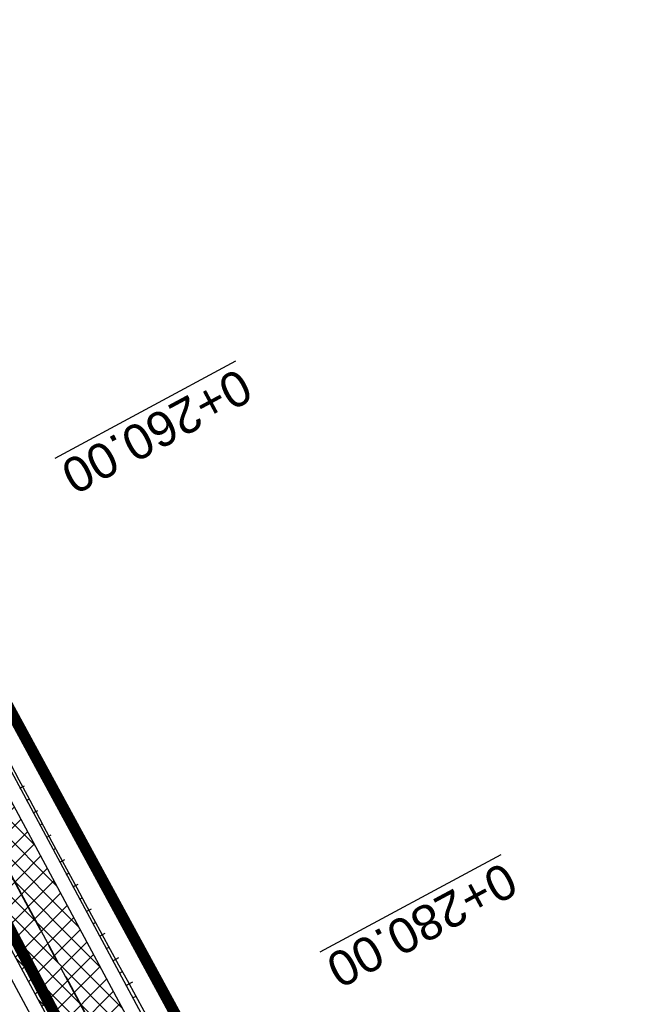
# Model space of a CAD drawing. Header units: metres. Extents: x 7529682 to 7533711, y 5721195 to 5727842.
# Tile 217 of 232: x 7529844 to 7529866, y 5727553 to 5727588. Entities that reach past the tile are written whole.
import ezdxf

# ---------------------------------------------------------------- set-up
doc = ezdxf.new("R2010")
doc.units = ezdxf.units.M
for name, pattern in [('817-dzialki-09-05-04$0$HIDDEN', [0.375, 0.25, -0.125]), ('ACAD_ISO05W100', [33, 24, -3, 0, -3, 0, -3]), ('CENTER', [50.800000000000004, 31.75, -6.35, 6.35, -6.35]), ('CENTER2', [28.575000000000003, 19.05, -3.175, 3.175, -3.175])]:
    doc.linetypes.add(name, pattern=pattern)
for name, color, linetype in [('C-DROGI-SYTUACJA', 7, 'Continuous'), ('D-pobocza', 60, 'Continuous'), ('D-skarpa', 2, 'Continuous'), ('D-skarpa-kreskowanie', 2, 'Continuous')]:
    doc.layers.add(name, color=color, linetype=linetype)
for name, color, linetype, lineweight, true_color in [('D-hatch-ciag-pieszo-rowerowy', 7, 'Continuous', 13, 0xff9f80), ('D-LR-etap-III', 7, '817-dzialki-09-05-04$0$HIDDEN', 50, 0x00008f), ('D-przekroje-pop', 7, 'Continuous', 50, 0x000099)]:
    doc.layers.add(name, color=color, linetype=linetype, lineweight=lineweight, true_color=true_color)
for name, color, linetype, lineweight in [('D-obrzeża', 2, 'Continuous', 30), ('D-oś', 10, 'CENTER', 30), ('D-pas-drogowy', 7, 'ACAD_ISO05W100', 50)]:
    doc.layers.add(name, color=color, linetype=linetype, lineweight=lineweight)
doc.styles.get("Standard").update_dxf_attribs({"font": 'arial.ttf'})

msp = doc.modelspace()

# ---------------------------------------------------------------- hatches: boundary and pattern name
at = {"layer": 'D-hatch-ciag-pieszo-rowerowy'}
h = msp.add_hatch(dxfattribs=at)
h.set_pattern_fill('ANSI37', color=256, scale=0.15, style=0)
h.set_pattern_definition([(45, (0, 0), (-0.3367596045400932, 0.3367596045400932), []), (135, (0, 0), (-0.3367596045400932, -0.3367596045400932), [])])
edge = h.paths.add_edge_path()
edge.add_line((7529794.958380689, 5727650.502753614), (7529776.018862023, 5727686.408104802))
edge.add_line((7529776.018862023, 5727686.408104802), (7529748.844146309, 5727737.804834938))
edge.add_line((7529748.844146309, 5727737.804834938), (7529744.118206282, 5727746.74085977))
edge.add_arc((7529726.438443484, 5727737.390673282), 19.99999999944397, 27.87274248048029, 44.29653356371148)
edge.add_line((7529740.753143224, 5727751.358112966), (7529739.549339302, 5727752.591845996))
edge.add_arc((7529753.864039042, 5727766.559285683), 20.00000000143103, 207.9018329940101, 224.2965335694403, ccw=False)
edge.add_line((7529736.189025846, 5727757.200123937), (7529717.234917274, 5727792.995436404))
edge.add_line((7529717.234917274, 5727792.995436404), (7529715.008102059, 5727791.858474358))
edge.add_line((7529715.008102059, 5727791.858474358), (7529734.148178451, 5727755.711956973))
edge.add_arc((7529751.823191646, 5727765.071118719), 20.00000000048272, 207.9018329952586, 224.2965335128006)
edge.add_line((7529737.508491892, 5727751.103679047), (7529738.711843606, 5727749.870409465))
edge.add_arc((7529724.397143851, 5727735.902969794), 20.00000000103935, 27.872755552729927, 44.29653350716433, ccw=False)
edge.add_line((7529742.076904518, 5727745.253160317), (7529746.632590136, 5727736.639065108))
edge.add_line((7529746.632590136, 5727736.639065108), (7529773.807632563, 5727685.241715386))
edge.add_line((7529773.807632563, 5727685.241715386), (7529792.751453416, 5727649.32820815))
edge.add_line((7529792.751453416, 5727649.32820815), (7529811.280610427, 5727614.820112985))
edge.add_line((7529811.280610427, 5727614.820112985), (7529836.65722672, 5727568.297035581))
edge.add_line((7529836.65722672, 5727568.297035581), (7529856.555421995, 5727531.254685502))
edge.add_line((7529856.555421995, 5727531.254685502), (7529859.535583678, 5727525.636840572))
edge.add_line((7529859.535583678, 5727525.636840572), (7529862.564623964, 5727525.261605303))
edge.add_line((7529862.564623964, 5727525.261605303), (7529858.760863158, 5727532.432000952))
edge.add_line((7529858.760863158, 5727532.432000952), (7529838.855794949, 5727569.487145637))
edge.add_line((7529838.855794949, 5727569.487145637), (7529813.479282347, 5727616.010032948))
edge.add_line((7529813.479282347, 5727616.010032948), (7529794.958380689, 5727650.502753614))

# ---------------------------------------------------------------- linework, layer by layer
at = {"layer": 'C-DROGI-SYTUACJA', "color": 10, "linetype": 'CENTER2', "lineweight": 35, "ltscale": 0.2}
msp.add_lwpolyline([(7529714.300950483, 5727795.86512735), (7529735.168602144, 5727756.456040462, 0.0716576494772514), (7529738.528915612, 5727751.847762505), (7529739.732493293, 5727750.61426134, -0.07178523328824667), (7529743.097556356, 5727745.997008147), (7529747.739097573, 5727737.220568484), (7529774.913247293, 5727685.824910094), (7529793.854917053, 5727649.915480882), (7529812.379946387, 5727615.415072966), (7529837.756510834, 5727568.892090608), (7529857.658142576, 5727531.843343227), (7529878.789810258, 5727492.00844673), (7529902.589214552, 5727447.335245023), (7529918.538129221, 5727417.134982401), (7529944.280776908, 5727366.741167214), (7529969.685147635, 5727318.814528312), (7529986.230028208, 5727287.312368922), (7529994.784814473, 5727271.452278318), (7530014.918624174, 5727233.117987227)], format="xyb", dxfattribs=at)
at = {"layer": 'D-LR-etap-III', "ltscale": 10, "flags": 128}
msp.add_lwpolyline([(7531750.474471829, 5723895.103125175, 0.4, 0.4, 0), (7531750.505, 5723895.13, 0.4, 0.4, 0), (7531682.71, 5724022.92, 0.4, 0.4, 0), (7531619.177023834, 5724147.203692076, 0.4, 0.4, 0), (7531592.308960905, 5724198.48863389, 0.4, 0.4, 0), (7531553.263875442, 5724272.918564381, 0.4, 0.4, 0), (7531504.019999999, 5724366.79, 0.4, 0.4, 0), (7531482.09, 5724407.62, 0.4, 0.4, 0), (7531412.350402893, 5724541.182759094, 0.4, 0.4, 0), (7531388.463669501, 5724586.929768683, 0.4, 0.4, 0), (7531345.12, 5724669.94, 0.4, 0.4, 0), (7531127.66, 5725081.67, 0.4, 0.4, 0), (7531059.253139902, 5725211.040795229, 0.4, 0.4, 0), (7531008.007244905, 5725307.953830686, 0.4, 0.4, 0), (7530964.181635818, 5725390.835555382, 0.4, 0.4, 0), (7530914.557354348, 5725484.683561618, 0.4, 0.4, 0), (7530865.243241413, 5725577.493975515, 0.4, 0.4, 0), (7530840.085257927, 5725624.058651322, 0.4, 0.4, 0), (7530802.559525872, 5725694.924584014, 0.4, 0.4, 0), (7530755.54, 5725787.51, 0.4, 0.4, 0), (7530708.717810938, 5725876.303221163, 0.4, 0.4, 0), (7530695.12, 5725902.09, 0.4, 0.4, 0), (7530642.91397006, 5726001.07839487, 0.4, 0.4, 0), (7530634.934723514, 5726016.146615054, 0.4, 0.4, 0), (7530610.820000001, 5726061.929999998, 0.4, 0.4, 0), (7530610.820000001, 5726061.929999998, 0.4, 0.4, 0), (7530607.21, 5726063.51, 0.4, 0.4, 0), (7530597.42, 5726080.68, 0.4, 0.4, 0), (7530591.16, 5726088.44, 0.4, 0.4, 0), (7530581.28, 5726107.21, 0.4, 0.4, 0), (7530571.29, 5726130.56, 0.4, 0.4, 0), (7530549.554994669, 5726171.527317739, 0.4, 0.4, 0), (7530531.014309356, 5726206.473807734, 0.4, 0.4, 0), (7530516.461208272, 5726236.016618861, 0.4, 0.4, 0), (7530500.798929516, 5726266.141265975, 0.4, 0.4, 0), (7530491.349999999, 5726283.94, 0.4, 0.4, 0), (7530482.4, 5726303.41, 0.4, 0.4, 0), (7530482.4, 5726303.41, 0.4, 0.4, 0), (7530450.41, 5726357.28, 0.4, 0.4, 0), (7530397.759396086, 5726458.499907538, 0.4, 0.4, 0), (7530334.707815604, 5726583.664702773, 0.4, 0.4, 0), (7530303.939274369, 5726645.167943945, 0.4, 0.4, 0), (7530300.509779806, 5726651.777515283, 0.4, 0.4, 0), (7530289.213532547, 5726671.966724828, 0.4, 0.4, 0), (7530281.54, 5726685.57, 0.4, 0.4, 0), (7530261.37085633, 5726724.163374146, 0.4, 0.4, 0), (7530254.03, 5726738.21, 0.4, 0.4, 0), (7530197.219999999, 5726845.06, 0.4, 0.4, 0), (7530194.71, 5726849.15, 0.4, 0.4, 0), (7530195.92, 5726850.75, 0.4, 0.4, 0), (7530170.546669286, 5726892.961489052, 0.4, 0.4, 0), (7530143.174718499, 5726945.065838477, 0.4, 0.4, 0), (7530105.059999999, 5727018.32, 0.4, 0.4, 0), (7530100.059999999, 5727027.16, 0.4, 0.4, 0), (7530062.318670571, 5727099.625398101, 0.4, 0.4, 0), (7530015.378537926, 5727189.420463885, 0.4, 0.4, 0), (7529983.207960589, 5727250.206596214, 0.4, 0.4, 0), (7529953.284293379, 5727306.74720398, 0.4, 0.4, 0), (7529900.67053443, 5727406.15903814, 0.4, 0.4, 0), (7529890.630239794, 5727425.131178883, 0.4, 0.4, 0), (7529875.155383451, 5727454.426350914, 0.4, 0.4, 0), (7529857.560096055, 5727487.787346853, 0.4, 0.4, 0), (7529835.194401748, 5727530.19312405, 0.4, 0.4, 0), (7529811.740544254, 5727574.662079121, 0.4, 0.4, 0), (7529792.101859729, 5727611.922638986, 0.4, 0.4, 0), (7529768.066117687, 5727657.469613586, 0.4, 0.4, 0), (7529755.210566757, 5727682.131373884, 0.4, 0.4, 0), (7529753.309999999, 5727681.13, 0.4, 0.4, 0), (7529739.21, 5727707.77, 0.4, 0.4, 0), (7529735.394745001, 5727711.251990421, 0.4, 0.4, 0), (7529725.42, 5727730.2, 0.4, 0.4, 0), (7529723.55, 5727729.88, 0.4, 0.4, 0), (7529695.566668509, 5727782.932080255, 0.4, 0.4, 0), (7529717.67971874, 5727794.024357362, 0.4, 0.4, 0), (7529736.274870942, 5727758.647400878, 0.4, 0.4, 0), (7529736.274870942, 5727758.647400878, 0.4, 0.4, 0), (7529744.511003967, 5727750.406106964, 0.4, 0.4, 0), (7529744.511003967, 5727750.406106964, 0.4, 0.4, 0), (7529750.282568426, 5727738.549848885, 0.4, 0.4, 0), (7529777.108510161, 5727687.569424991, 0.4, 0.4, 0), (7529796.51537536, 5727651.329932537, 0.4, 0.4, 0), (7529814.937945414, 5727616.793170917, 0.4, 0.4, 0), (7529839.006722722, 5727572.303976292, 0.4, 0.4, 0), (7529860.617626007, 5727532.509108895, 0.4, 0.4, 0), (7529882.348967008, 5727491.504261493, 0.4, 0.4, 0), (7529904.865139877, 5727449.096370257, 0.4, 0.4, 0), (7529920.747384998, 5727418.884773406, 0.4, 0.4, 0), (7529946.676504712, 5727368.547487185, 0.4, 0.4, 0), (7529972.024701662, 5727320.573310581, 0.4, 0.4, 0), (7529987.740014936, 5727290.153392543, 0.4, 0.4, 0), (7529996.497385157, 5727273.661630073, 0.4, 0.4, 0), (7530017.541471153, 5727234.202689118, 0.4, 0.4, 0), (7530033.053657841, 5727204.864166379, 0.4, 0.4, 0), (7530051.622983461, 5727170.222745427, 0.4, 0.4, 0), (7530069.276612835, 5727137.015751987, 0.4, 0.4, 0), (7530089.385386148, 5727097.533639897, 0.4, 0.4, 0), (7530109.712512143, 5727060.746615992, 0.4, 0.4, 0), (7530136.769722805, 5727011.640131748, 0.4, 0.4, 0), (7530162.446686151, 5726962.743777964, 0.4, 0.4, 0), (7530187.674104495, 5726916.992101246, 0.4, 0.4, 0), (7530207.820739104, 5726879.335323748, 0.4, 0.4, 0), (7530230.625609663, 5726834.518686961, 0.4, 0.4, 0), (7530262.288093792, 5726776.61832811, 0.4, 0.4, 0), (7530277.509672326, 5726760.213143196, 0.4, 0.4, 0), (7530286.036865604, 5726744.106684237, 0.4, 0.4, 0), (7530288.097472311, 5726735.884066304, 0.4, 0.4, 0), (7530290.393870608, 5726725.046963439, 0.4, 0.4, 0), (7530296.17664807, 5726713.582980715, 0.4, 0.4, 0), (7530302.726195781, 5726701.18226779, 0.4, 0.4, 0), (7530325.685047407, 5726657.466383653, 0.4, 0.4, 0), (7530343.243978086, 5726623.648592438, 0.4, 0.4, 0), (7530360.229820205, 5726591.746871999, 0.4, 0.4, 0), (7530383.20855044, 5726548.059469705, 0.4, 0.4, 0), (7530406.017875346, 5726503.605514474, 0.4, 0.4, 0), (7530427.464919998, 5726462.620289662, 0.4, 0.4, 0), (7530447.9278544, 5726424.388014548, 0.4, 0.4, 0), (7530471.126878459, 5726379.920667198, 0.4, 0.4, 0), (7530490.501003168, 5726343.033350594, 0.4, 0.4, 0), (7530509.499458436, 5726306.733076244, 0.4, 0.4, 0), (7530529.890269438, 5726267.244072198, 0.4, 0.4, 0), (7530543.852446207, 5726238.990319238, 0.4, 0.4, 0), (7530554.808897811, 5726218.943990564, 0.4, 0.4, 0), (7530559.027108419, 5726212.223286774, 0.4, 0.4, 0), (7530563.060988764, 5726206.409670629, 0.4, 0.4, 0), (7530566.93354971, 5726200.463543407, 0.4, 0.4, 0), (7530569.771022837, 5726194.901501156, 0.4, 0.4, 0), (7530571.47319415, 5726191.282350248, 0.4, 0.4, 0), (7530572.839142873, 5726188.024533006, 0.4, 0.4, 0), (7530575.295071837, 5726182.034664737, 0.4, 0.4, 0), (7530579.736851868, 5726173.306070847, 0.4, 0.4, 0), (7530583.3, 5726167.41, 0.4, 0.4, 0), (7530593.4, 5726163.33, 0.4, 0.4, 0), (7530598.618375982, 5726155.264489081, 0.4, 0.4, 0), (7530608.258304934, 5726140.497132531, 0.4, 0.4, 0), (7530603.269999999, 5726136.83, 0.4, 0.4, 0), (7530606.53, 5726131.84, 0.4, 0.4, 0), (7530604.239057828, 5726124.21679044, 0.4, 0.4, 0), (7530605.847136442, 5726121.630127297, 0.4, 0.4, 0), (7530608.971611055, 5726116.164124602, 0.4, 0.4, 0), (7530618.114293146, 5726097.791111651, 0.4, 0.4, 0), (7530651.213125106, 5726034.959524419, 0.4, 0.4, 0), (7530670.243741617, 5725998.61095082, 0.4, 0.4, 0), (7530698.075474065, 5725945.952624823, 0.4, 0.4, 0), (7530716.505955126, 5725911.3051464, 0.4, 0.4, 0), (7530735.223454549, 5725875.667401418, 0.4, 0.4, 0), (7530752.504235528, 5725842.154920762, 0.4, 0.4, 0), (7530778.310652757, 5725793.501254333, 0.4, 0.4, 0), (7530797.499961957, 5725756.381811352, 0.4, 0.4, 0), (7530812.518974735, 5725728.28874362, 0.4, 0.4, 0), (7530820.039295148, 5725713.160404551, 0.4, 0.4, 0), (7530822.422446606, 5725710.193574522, 0.4, 0.4, 0), (7530833.154893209, 5725688.800634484, 0.4, 0.4, 0), (7530849.629354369, 5725656.158601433, 0.4, 0.4, 0), (7530867.98290276, 5725621.963939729, 0.4, 0.4, 0), (7530872.629809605, 5725612.88760475, 0.4, 0.4, 0), (7530880.354488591, 5725597.594500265, 0.4, 0.4, 0), (7530883.839446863, 5725593.389159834, 0.4, 0.4, 0), (7530891.782113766, 5725587.763349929, 0.4, 0.4, 0), (7530895.038670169, 5725584.280746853, 0.4, 0.4, 0), (7530897.033644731, 5725580.941110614, 0.4, 0.4, 0), (7530900.951646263, 5725579.945856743, 0.4, 0.4, 0), (7530904.80970798, 5725571.977328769, 0.4, 0.4, 0), (7530903.682362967, 5725568.566434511, 0.4, 0.4, 0), (7530908.900614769, 5725558.844845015, 0.4, 0.4, 0), (7530910.252030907, 5725545.671606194, 0.4, 0.4, 0), (7530912.872986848, 5725538.645543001, 0.4, 0.4, 0), (7530945.278171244, 5725478.464284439, 0.4, 0.4, 0), (7530959.692318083, 5725450.24628822, 0.4, 0.4, 0), (7531002.82670893, 5725368.192370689, 0.4, 0.4, 0), (7531044.703532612, 5725290.314293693, 0.4, 0.4, 0), (7531064.098839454, 5725253.212562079, 0.4, 0.4, 0), (7531083.010253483, 5725216.677517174, 0.4, 0.4, 0), (7531113.013137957, 5725158.465613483, 0.4, 0.4, 0), (7531137.364304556, 5725113.07076138, 0.4, 0.4, 0), (7531150.830830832, 5725086.711759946, 0.4, 0.4, 0), (7531159.745663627, 5725076.640848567, 0.4, 0.4, 0), (7531166.309999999, 5725074.58, 0.4, 0.4, 0), (7531172.29, 5725062.58, 0.4, 0.4, 0), (7531170.589828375, 5725055.605912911, 0.4, 0.4, 0), (7531173.732823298, 5725044.080706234, 0.4, 0.4, 0), (7531215.342008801, 5724964.859648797, 0.4, 0.4, 0), (7531238.054496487, 5724921.684649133, 0.4, 0.4, 0), (7531262.389821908, 5724875.282876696, 0.4, 0.4, 0), (7531295.587160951, 5724811.265731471, 0.4, 0.4, 0), (7531348.487908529, 5724712.362812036, 0.4, 0.4, 0), (7531363.740817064, 5724682.68394264, 0.4, 0.4, 0), (7531366.986905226, 5724675.865317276, 0.4, 0.4, 0), (7531382.541261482, 5724646.110625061, 0.4, 0.4, 0), (7531401.299165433, 5724610.874551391, 0.4, 0.4, 0), (7531428.964837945, 5724558.862274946, 0.4, 0.4, 0), (7531449.111202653, 5724520.397801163, 0.4, 0.4, 0), (7531477.292992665, 5724465.831467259, 0.4, 0.4, 0), (7531500.996290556, 5724421.112506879, 0.4, 0.4, 0), (7531512.121834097, 5724400.549045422, 0.4, 0.4, 0), (7531513.78163794, 5724396.757451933, 0.4, 0.4, 0), (7531526.32, 5724379.39, 0.4, 0.4, 0), (7531566.783642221, 5724302.73628205, 0.4, 0.4, 0), (7531578.579156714, 5724282.774819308, 0.4, 0.4, 0), (7531584.232619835, 5724273.111246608, 0.4, 0.4, 0), (7531590.109283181, 5724263.508189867, 0.4, 0.4, 0), (7531593.027899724, 5724258.771479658, 0.4, 0.4, 0), (7531595.711841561, 5724254.226824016, 0.4, 0.4, 0), (7531601.659976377, 5724243.898197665, 0.4, 0.4, 0), (7531606.097733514, 5724235.986407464, 0.4, 0.4, 0), (7531609.382207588, 5724230.799061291, 0.4, 0.4, 0), (7531611.580260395, 5724227.671180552, 0.4, 0.4, 0), (7531612.707802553, 5724225.86410867, 0.4, 0.4, 0), (7531618.665224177, 5724214.480919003, 0.4, 0.4, 0), (7531619.885522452, 5724212.333950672, 0.4, 0.4, 0), (7531620.931818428, 5724210.787064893, 0.4, 0.4, 0), (7531623.518605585, 5724207.111542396, 0.4, 0.4, 0), (7531626.143926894, 5724203.61306897, 0.4, 0.4, 0), (7531632.022984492, 5724196.485954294, 0.4, 0.4, 0), (7531653.949089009, 5724152.617641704, 0.4, 0.4, 0), (7531656.750690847, 5724143.103797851, 0.4, 0.4, 0), (7531659.61440691, 5724133.254504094, 0.4, 0.4, 0), (7531661.627147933, 5724128.646047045, 0.4, 0.4, 0.01093811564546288), (7531674.314987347, 5724101.43546424, 0.4, 0.4, 0), (7531685.137626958, 5724081.408252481, 0.4, 0.4, 0), (7531692.159945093, 5724066.277333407, 0.4, 0.4, 0), (7531699.662164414, 5724051.388120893, 0.4, 0.4, 0), (7531704.480624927, 5724040.808561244, 0.4, 0.4, 0), (7531704.480624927, 5724040.808561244, 0.4, 0.4, 0), (7531704.401251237, 5724037.368913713, 0.4, 0.4, 0), (7531720.383609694, 5724003.441317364, 0.4, 0.4, 0), (7531728.79890528, 5723986.206298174, 0.4, 0.4, 0), (7531733.237926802, 5723977.192631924, 0.4, 0.4, 0), (7531736.750027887, 5723969.505210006, 0.4, 0.4, 0), (7531737.336143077, 5723968.518916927, 0.4, 0.4, 0), (7531738.285051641, 5723967.699360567, 0.4, 0.4, 0), (7531742.180915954, 5723962.346428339, 0.4, 0.4, 0), (7531744.286141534, 5723958.615526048, 0.4, 0.4, 0), (7531755.393260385, 5723944.192617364, 0.4, 0.4, 0), (7531758.69, 5723936.76, 0.4, 0.4, 0), (7531780.08, 5723929.25, 0.4, 0.4, 0), (7531792.611989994, 5723906.337708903, 0.4, 0.4, 0), (7531792.611989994, 5723906.337708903, 0.4, 0.4, 0), (7531756.962094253, 5723883.055323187, 0.4, 0.4, 0), (7531750.46, 5723895.130000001, 0.4, 0.4, 0), (7531750.46, 5723895.130000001, 0, 0, 0)], format="xyseb", dxfattribs=at)
at = {"layer": 'D-obrzeża'}
for points in [[(7529996.407793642, 5727271.050427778), (7529995.888253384, 5727272.039619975), (7529987.333471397, 5727287.899702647), (7529970.790697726, 5727319.397850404), (7529945.389643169, 5727367.318233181), (7529919.647431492, 5727417.711194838), (7529903.693489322, 5727447.920977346), (7529879.893539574, 5727492.595202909), (7529858.760863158, 5727532.432000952), (7529838.855794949, 5727569.487145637), (7529813.479282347, 5727616.010032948), (7529794.958380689, 5727650.502753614), (7529776.018862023, 5727686.408104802), (7529748.844146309, 5727737.804834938), (7529744.118204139, 5727746.740863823, 0.071785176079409), (7529740.753143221, 5727751.358112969), (7529739.549339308, 5727752.591845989, -0.07165764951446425), (7529736.189025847, 5727757.200123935), (7529717.234917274, 5727792.995436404)], [(7530013.813315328, 5727232.534205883), (7529993.681375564, 5727270.864936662), (7529985.12658502, 5727286.725035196), (7529968.579597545, 5727318.231206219), (7529943.171910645, 5727366.164101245), (7529917.428826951, 5727416.558769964), (7529901.484939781, 5727446.749512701), (7529877.686080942, 5727491.421690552), (7529856.555421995, 5727531.254685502), (7529836.65722672, 5727568.297035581), (7529811.280610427, 5727614.820112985), (7529792.751453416, 5727649.32820815), (7529773.807632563, 5727685.241715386), (7529746.632590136, 5727736.639065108), (7529746.632590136, 5727736.639065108), (7529742.076904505, 5727745.253160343, 0.07178517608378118), (7529738.711843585, 5727749.870409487), (7529737.508491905, 5727751.103679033, -0.07165764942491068), (7529734.14817845, 5727755.711956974), (7529715.008102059, 5727791.858474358)]]:
    msp.add_lwpolyline(points, format="xyb", dxfattribs=at)
at = {"layer": 'D-oś', "ltscale": 0.03}
msp.add_lwpolyline([(7529714.300950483, 5727795.86512735), (7529735.168602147, 5727756.456040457, 0.07165764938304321), (7529738.5289156, 5727751.847762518), (7529739.732493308, 5727750.614261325, -0.07178523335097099), (7529743.097556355, 5727745.99700815), (7529747.739097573, 5727737.220568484), (7529774.913247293, 5727685.824910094), (7529793.854917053, 5727649.915480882), (7529812.379946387, 5727615.415072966), (7529837.756510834, 5727568.892090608), (7529857.658142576, 5727531.843343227), (7529878.789810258, 5727492.00844673), (7529902.589214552, 5727447.335245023), (7529918.538129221, 5727417.134982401), (7529944.280776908, 5727366.741167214), (7529969.685147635, 5727318.814528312), (7529986.230028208, 5727287.312368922), (7529994.784814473, 5727271.452278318), (7530014.918624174, 5727233.117987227)], format="xyb", dxfattribs=at)
at = {"layer": 'D-pas-drogowy', "ltscale": 0.2, "flags": 128}
msp.add_lwpolyline([(7531633.018560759, 5724182.834272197, 0.4, 0.4, 0), (7531617.558899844, 5724211.608162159, 0.4, 0.4, 0), (7531566.783642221, 5724302.73628205, 0.4, 0.4, 0), (7531538.419082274, 5724356.469679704, 0.4, 0.4, 0), (7531526.32, 5724379.39, 0.4, 0.4, 0), (7531516.102085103, 5724393.607319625, 0.4, 0.4, 0.001485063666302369), (7531513.78037409, 5724396.837773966, 0.4, 0.4, 0), (7531501.87, 5724413.41, 0.4, 0.4, 0), (7531474.926107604, 5724464.507896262, 0.4, 0.4, 0), (7531446.200436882, 5724518.992313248, 0.4, 0.4, 0), (7531424.962185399, 5724559.262257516, 0.4, 0.4, 0), (7531398.444460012, 5724609.565801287, 0.4, 0.4, 0), (7531379.647455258, 5724645.216004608, 0.4, 0.4, 0), (7531365.23, 5724672.56, 0.4, 0.4, 0), (7531341.305752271, 5724717.915356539, 0.4, 0.4, 0), (7531312.899996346, 5724771.788898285, 0.4, 0.4, 0), (7531292.590923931, 5724810.306502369, 0.4, 0.4, 0), (7531259.391619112, 5724873.271351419, 0.4, 0.4, 0), (7531233.740401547, 5724921.922582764, 0.4, 0.4, 0), (7531203.072738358, 5724980.092044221, 0.4, 0.4, 0), (7531173.471398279, 5725036.225177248, 0.4, 0.4, 0), (7531168.269999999, 5725046.09, 0.4, 0.4, 0), (7531172.29, 5725062.58, 0.4, 0.4, 0), (7531166.309999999, 5725074.58, 0.4, 0.4, 0), (7531150.32, 5725079.6, 0.4, 0.4, 0), (7531141.5, 5725096.43, 0.4, 0.4, 0), (7531109.311735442, 5725157.814415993, 0.4, 0.4, 0), (7531086.641300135, 5725201.047918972, 0.4, 0.4, 0), (7531059.198258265, 5725253.383662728, 0.4, 0.4, 0), (7531028.206828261, 5725312.48946212, 0.4, 0.4, 0), (7530999.104694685, 5725367.990143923, 0.4, 0.4, 0), (7530956.247527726, 5725449.724815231, 0.4, 0.4, 0), (7530924.397774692, 5725510.463768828, 0.4, 0.4, 0), (7530897.509999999, 5725561.74, 0.4, 0.4, 0), (7530894.46, 5725566.14, 0.4, 0.4, 0), (7530892.16, 5725570.49, 0.4, 0.4, 0), (7530869.362688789, 5725613.307018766, 0.4, 0.4, 0), (7530861.693971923, 5725627.704613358, 0.4, 0.4, 0), (7530852.74, 5725644.52, 0.4, 0.4, 0), (7530831.509999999, 5725684.2, 0.4, 0.4, 0), (7530811.13, 5725722.52, 0.4, 0.4, 0), (7530792.3476413, 5725757.940652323, 0.4, 0.4, 0), (7530768.03, 5725803.8, 0.4, 0.4, 0), (7530748.768542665, 5725840.178507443, 0.4, 0.4, 0), (7530727.7, 5725879.97, 0.4, 0.4, 0), (7530712.0981582, 5725909.54523909, 0.4, 0.4, 0), (7530693.644105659, 5725944.645156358, 0.4, 0.4, 0), (7530665.702224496, 5725997.538976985, 0.4, 0.4, 0), (7530641.759999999, 5726042.88, 0.4, 0.4, 0), (7530616.5, 5726091.48, 0.4, 0.4, 0), (7530604.628439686, 5726114.319880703, 0.4, 0.4, -0.007762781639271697), (7530602.5, 5726118.43, 0.4, 0.4, 0), (7530603.992037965, 5726123.394821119, 0.4, 0.4, 0), (7530606.53, 5726131.84, 0.4, 0.4, 0), (7530603.269999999, 5726136.83, 0.4, 0.4, 0), (7530593.775620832, 5726151.368713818, 0.4, 0.4, 0), (7530590.202637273, 5726156.84001263, 0.4, 0.4, 0), (7530583.3, 5726167.41, 0.4, 0.4, 0), (7530580.578343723, 5726170.427567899, 0.4, 0.4, 0), (7530575.849999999, 5726175.67, 0.4, 0.4, 0), (7530569.009999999, 5726186.66, 0.4, 0.4, 0), (7530562.555322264, 5726199.189409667, 0.4, 0.4, 0), (7530555.67, 5726211.39, 0.4, 0.4, 0), (7530548.29, 5726224.23, 0.4, 0.4, 0), (7530540.58, 5726237.71, 0.4, 0.4, 0), (7530532.679999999, 5726252.65, 0.4, 0.4, 0), (7530524.059999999, 5726269.35, 0.4, 0.4, 0), (7530502.82, 5726309.91, 0.4, 0.4, 0), (7530488.83, 5726336.63, 0.4, 0.4, 0), (7530466.03, 5726380.16, 0.4, 0.4, 0), (7530438.469999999, 5726432.77, 0.4, 0.4, 0), (7530424.53, 5726459.09, 0.4, 0.4, 0), (7530401.63, 5726502.97, 0.4, 0.4, 0), (7530383.38, 5726538.06, 0.4, 0.4, 0), (7530353.969999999, 5726593.52, 0.4, 0.4, 0), (7530338.469999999, 5726622.74, 0.4, 0.4, 0), (7530322.009999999, 5726653.88, 0.4, 0.4, 0), (7530297.54, 5726700.33, 0.4, 0.4, 0), (7530287.38, 5726719.6, 0.4, 0.4, 0), (7530285.94993921, 5726722.315508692, 0.4, 0.4, 0), (7530280.259999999, 5726733.12, 0.4, 0.4, 0), (7530266.73, 5726758.74, 0.4, 0.4, 0), (7530260.42, 5726770.47, 0.4, 0.4, 0), (7530253.25, 5726783.82, 0.4, 0.4, 0), (7530244.95, 5726799.33, 0.4, 0.4, 0), (7530239.389999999, 5726808.49, 0.4, 0.4, 0), (7530238.29, 5726807.9, 0.4, 0.4, 0), (7530218.11, 5726850.67, 0.4, 0.4, 0), (7530175.906646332, 5726928.168028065, 0.4, 0.4, 0), (7530096.679999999, 5727076.15, 0.4, 0.4, 0), (7530094.679999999, 5727079.89, 0.4, 0.4, 0), (7530064.59693469, 5727135.522637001, 0.4, 0.4, 0), (7530046.730970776, 5727168.8921561, 0.4, 0.4, 0), (7530025.803045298, 5727208.461374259, 0.4, 0.4, 0), (7530012.846501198, 5727232.979315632, 0.4, 0.4, 0), (7529994.15, 5727268.45, 0.4, 0.4, 0), (7529981.670868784, 5727291.93018666, 0.4, 0.4, 0), (7529949.889999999, 5727351.73, 0.4, 0.4, 0), (7529924.75, 5727399.03, 0.4, 0.4, 0), (7529915.515824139, 5727417.099754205, 0.4, 0.4, 0), (7529885.83, 5727475.19, 0.4, 0.4, 0), (7529862.559999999, 5727519.97, 0.4, 0.4, 0), (7529852.984923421, 5727538.191086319, 0.4, 0.4, 0), (7529836.513084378, 5727569.51130111, 0.4, 0.4, 0), (7529815.36890814, 5727609.140983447, 0.4, 0.4, 0), (7529792.795203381, 5727651.247499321, 0.4, 0.4, 0), (7529774.199114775, 5727685.858348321, 0.4, 0.4, 0), (7529746.966026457, 5727736.059440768, 0.4, 0.4, 0), (7529733.92, 5727757.62, 0.4, 0.4, 0), (7529708.607472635, 5727806.388536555, 0.4, 0.4, 0), (7529688.491967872, 5727796.344621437, 0.4, 0.4, 0), (7529723.55, 5727729.88, 0.4, 0.4, 0), (7529725.42, 5727730.2, 0.4, 0.4, 0), (7529735.38, 5727711.28, 0.4, 0.4, 0), (7529739.21, 5727707.77, 0.4, 0.4, 0), (7529753.309999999, 5727681.13, 0.4, 0.4, 0), (7529755.178396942, 5727682.114424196, 0.4, 0.4, 0), (7529792.101859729, 5727611.922638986, 0.4, 0.4, 0), (7529811.740544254, 5727574.662079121, 0.4, 0.4, 0), (7529835.194401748, 5727530.19312405, 0.4, 0.4, 0), (7529857.560096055, 5727487.787346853, 0.4, 0.4, 0), (7529875.155383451, 5727454.426350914, 0.4, 0.4, 0), (7529890.630239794, 5727425.131178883, 0.4, 0.4, 0), (7529900.67053443, 5727406.15903814, 0.4, 0.4, 0), (7529953.284293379, 5727306.74720398, 0.4, 0.4, 0), (7529983.207960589, 5727250.206596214, 0.4, 0.4, 0), (7530015.378537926, 5727189.420463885, 0.4, 0.4, 0), (7530062.318670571, 5727099.625398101, 0.4, 0.4, 0), (7530100.059999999, 5727027.16, 0.4, 0.4, 0), (7530105.059999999, 5727018.32, 0.4, 0.4, 0), (7530143.174718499, 5726945.065838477, 0.4, 0.4, 0), (7530170.546669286, 5726892.961489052, 0.4, 0.4, 0), (7530195.92, 5726850.75, 0.4, 0.4, 0), (7530194.71, 5726849.15, 0.4, 0.4, 0), (7530197.219999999, 5726845.06, 0.4, 0.4, 0), (7530254.03, 5726738.21, 0.4, 0.4, 0), (7530261.37085633, 5726724.163374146, 0.4, 0.4, 0), (7530281.54, 5726685.57, 0.4, 0.4, 0), (7530289.213532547, 5726671.966724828, 0.4, 0.4, 0), (7530300.509779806, 5726651.777515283, 0.4, 0.4, 0), (7530303.939274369, 5726645.167943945, 0.4, 0.4, 0), (7530334.707815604, 5726583.664702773, 0.4, 0.4, 0), (7530397.759396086, 5726458.499907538, 0.4, 0.4, 0), (7530450.41, 5726357.28, 0.4, 0.4, 0), (7530482.4, 5726303.41, 0.4, 0.4, 0), (7530483.687990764, 5726301.003383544, 0.4, 0.4, 0), (7530491.349999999, 5726283.94, 0.4, 0.4, 0), (7530512.67, 5726243.78, 0.4, 0.4, 0), (7530529.429999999, 5726209.46, 0.4, 0.4, 0), (7530571.29, 5726130.56, 0.4, 0.4, 0), (7530581.28, 5726107.21, 0.4, 0.4, 0), (7530591.16, 5726088.44, 0.4, 0.4, 0), (7530597.42, 5726080.68, 0.4, 0.4, 0), (7530607.21, 5726063.51, 0.4, 0.4, 0), (7530610.820000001, 5726061.929999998, 0.4, 0.4, 0), (7530634.934723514, 5726016.146615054, 0.4, 0.4, 0), (7530642.91397006, 5726001.07839487, 0.4, 0.4, 0), (7530695.12, 5725902.09, 0.4, 0.4, 0), (7530708.717810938, 5725876.303221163, 0.4, 0.4, 0), (7530755.54, 5725787.51, 0.4, 0.4, 0), (7530802.559525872, 5725694.924584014, 0.4, 0.4, 0), (7530840.085257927, 5725624.058651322, 0.4, 0.4, 0), (7530865.243241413, 5725577.493975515, 0.4, 0.4, 0), (7530914.557354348, 5725484.683561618, 0.4, 0.4, 0), (7530964.181635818, 5725390.835555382, 0.4, 0.4, 0), (7531008.007244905, 5725307.953830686, 0.4, 0.4, 0), (7531059.253139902, 5725211.040795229, 0.4, 0.4, 0), (7531127.66, 5725081.67, 0.4, 0.4, 0), (7531345.12, 5724669.94, 0.4, 0.4, 0), (7531388.463669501, 5724586.929768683, 0.4, 0.4, 0), (7531412.350402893, 5724541.182759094, 0.4, 0.4, 0), (7531482.09, 5724407.62, 0.4, 0.4, 0), (7531504.019999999, 5724366.79, 0.4, 0.4, 0), (7531519.374444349, 5724337.520497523, 0.4, 0.4, 0), (7531563.748815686, 5724252.931583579, 0.4, 0.4, 0), (7531602.175111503, 5724179.681224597, 0.4, 0.4, 0), (7531619.177023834, 5724147.203692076, 0.4, 0.4, 0), (7531625.038493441, 5724135.63500206, 0.4, 0.4, 0), (7531656.796442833, 5724073.31633882, 0.4, 0.4, 0), (7531675.12, 5724037.36, 0.4, 0.4, 0), (7531682.71, 5724022.92, 0.4, 0.4, 0), (7531705.565196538, 5723979.810545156, 0.4, 0.4, 0), (7531736.605941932, 5723921.261514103, 0.4, 0.4, 0), (7531750.46, 5723895.130000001, 0.4, 0.4, 0), (7531740.769999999, 5723886.56, 0.4, 0.4, 0), (7531732.86, 5723885, 0.4, 0.4, 0), (7531722.179999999, 5723887.77, 0.4, 0.4, 0), (7531729.87, 5723862.17, 0.4, 0.4, 0), (7531742.92, 5723861.93, 0.4, 0.4, 0), (7531763.71, 5723859.52, 0.4, 0.4, 0), (7531768.42, 5723854.12, 0.4, 0.4, 0), (7531787.42, 5723817.97, 0.4, 0.4, 0), (7531795.57, 5723809.82, 0.4, 0.4, 0), (7531816.346897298, 5723819.850397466, 0.4, 0.4, 0), (7531816.346897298, 5723819.850397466, 0.4, 0.4, 0), (7531805.059999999, 5723843.23, 0.4, 0.4, 0), (7531803.61, 5723886.23, 0.4, 0.4, 0), (7531803.61, 5723886.23, 0.4, 0.4, 0), (7531780.08, 5723929.25, 0.4, 0.4, 0), (7531758.69, 5723936.76, 0.4, 0.4, 0), (7531749.3590272, 5723946.412126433, 0.4, 0.4, 0), (7531742.71, 5723953.29, 0.4, 0.4, 0), (7531735.177368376, 5723967.877529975, 0.4, 0.4, 0), (7531722.37, 5723992.68, 0.4, 0.4, 0), (7531705.041669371, 5724030.885563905, 0.4, 0.4, 0), (7531699.469999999, 5724043.17, 0.4, 0.4, 0), (7531692.69, 5724058.11, 0.4, 0.4, 0), (7531679.672010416, 5724084.016803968, 0.4, 0.4, 0), (7531674.55, 5724094.21, 0.4, 0.4, 0), (7531666.633166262, 5724114.002855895, 0.4, 0.4, 0), (7531649, 5724153.82, 0.4, 0.4, 0), (7531641.49, 5724149.34, 0.4, 0.4, 0), (7531626.04, 5724179.34, 0.4, 0.4, 0), (7531633.03, 5724182.84, 0, 0, 0)], format="xyseb", dxfattribs=at)
at = {"layer": 'D-pobocza'}
for points in [[(7529719.961875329, 5727788.913979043), (7529736.630901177, 5727757.434102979, 0.07165764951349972), (7529739.907206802, 5727752.941031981), (7529741.111010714, 5727751.707298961, -0.07178517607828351), (7529744.560198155, 5727746.974618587), (7529749.286140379, 5727738.0385896), (7529776.460881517, 5727686.641811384), (7529795.399766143, 5727650.737662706), (7529813.919016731, 5727616.24801694), (7529839.295508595, 5727569.725167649), (7529859.20195139, 5727532.667464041), (7529880.3350313, 5727492.82990538), (7529904.135199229, 5727448.155270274), (7529920.0911524, 5727417.941679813), (7529945.833189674, 5727367.549059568), (7529971.232917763, 5727319.631179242), (7529987.774848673, 5727288.134636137), (7529996.329628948, 5727272.274556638), (7529996.866410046, 5727271.252538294)], [(7529718.045442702, 5727785.053908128), (7529733.70630312, 5727755.477977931, 0.07165764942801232), (7529737.150624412, 5727750.754493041), (7529738.35397609, 5727749.521223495, -0.07178517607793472), (7529741.634910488, 5727745.019405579), (7529746.19059612, 5727736.405310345), (7529773.365613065, 5727685.00800881), (7529792.310067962, 5727649.093299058), (7529810.840876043, 5727614.582128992), (7529836.217513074, 5727568.059013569), (7529856.114333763, 5727531.019222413), (7529877.244589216, 5727491.18698808), (7529901.043229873, 5727446.515219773), (7529916.985106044, 5727416.328284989), (7529942.728364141, 5727365.933274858), (7529968.137377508, 5727317.997877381), (7529984.685207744, 5727286.490101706), (7529993.24, 5727270.629999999), (7529993.656313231, 5727269.837349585)]]:
    msp.add_lwpolyline(points, format="xyb", dxfattribs=at)
at = {"layer": 'D-skarpa', "linetype": 'Continuous'}
for points in [[(7529808.99474654, 5727616.822205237), (7529810.216558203, 5727614.253439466), (7529812.19621689, 5727610.298362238), (7529816.673464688, 5727601.349618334), (7529818.953782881, 5727596.897989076), (7529826.106137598, 5727583.712958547), (7529828.45461149, 5727579.2985057), (7529830.745245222, 5727574.852503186), (7529831.23673477, 5727573.888160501), (7529833.063505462, 5727570.421569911), (7529834.203693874, 5727568.36783123), (7529834.533975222, 5727567.787371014), (7529834.818720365, 5727567.289634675), (7529835.490208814, 5727566.074136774), (7529840.326493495, 5727557.320605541, -0.001966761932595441), (7529848.057512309, 5727544.446321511)], [(7529814.279093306, 5727616.434821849), (7529816.378544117, 5727612.579666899), (7529818.766839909, 5727608.186935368), (7529821.151857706, 5727603.792415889), (7529823.522520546, 5727599.390066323), (7529825.891479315, 5727594.986787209), (7529830.566446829, 5727586.145892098), (7529832.973706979, 5727581.763504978), (7529835.466986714, 5727577.428038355), (7529835.987690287, 5727576.479630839), (7529837.804292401, 5727573.007493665), (7529838.874602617, 5727570.915639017), (7529839.176291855, 5727570.319582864), (7529839.434829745, 5727569.807550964), (7529840.10194132, 5727568.551440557), (7529842.461343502, 5727564.143121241, 0.009714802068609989), (7529852.030542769, 5727546.580531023)]]:
    msp.add_lwpolyline(points, format="xyb", dxfattribs=at)
at = {"layer": 'D-skarpa-kreskowanie', "linetype": 'Continuous'}
for p, q in [((7529844.236694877, 5727560.52668761, 108.4458349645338), (7529844.394275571, 5727560.611335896, 108.3265776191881)), ((7529844.473305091, 5727560.086215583, 108.4451672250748), (7529844.553818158, 5727560.129465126, 108.384234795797)), ((7529844.709915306, 5727559.645743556, 108.4444994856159), (7529844.874386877, 5727559.734093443, 108.3200271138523)), ((7529844.946525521, 5727559.20527153, 108.443831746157), (7529845.030484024, 5727559.250371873, 108.3802918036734)), ((7529845.183135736, 5727558.764799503, 108.4431640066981), (7529845.354498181, 5727558.856850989, 108.3134766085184)), ((7529845.41974595, 5727558.324327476, 108.4424962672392), (7529845.507149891, 5727558.371278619, 108.3763488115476)), ((7529845.656356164, 5727557.883855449, 108.4418285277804), (7529845.834609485, 5727557.979608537, 108.3069261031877)), ((7529845.892966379, 5727557.443383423, 108.4411607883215), (7529845.983815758, 5727557.492185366, 108.3724058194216)), ((7529846.129576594, 5727557.002911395, 108.4404930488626), (7529846.31472079, 5727557.102366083, 108.3003755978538)), ((7529846.366186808, 5727556.562439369, 108.4398253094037), (7529846.460481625, 5727556.613092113, 108.3684628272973)), ((7529846.602797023, 5727556.121967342, 108.4391575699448), (7529846.794832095, 5727556.22512363, 108.2938250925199)), ((7529846.839407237, 5727555.681495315, 108.4384898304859), (7529846.937147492, 5727555.733998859, 108.3645198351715)), ((7529847.076017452, 5727555.241023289, 108.437822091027), (7529847.275388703, 5727555.348120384, 108.2869375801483)), ((7529847.312627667, 5727554.800551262, 108.437154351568), (7529847.418316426, 5727554.857324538, 108.3571689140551)), ((7529847.549237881, 5727554.360079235, 108.4364866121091), (7529847.772621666, 5727554.480075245, 108.2674293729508)), ((7529847.785848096, 5727553.919607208, 108.43581887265), (7529847.903543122, 5727553.982829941, 108.3467470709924)), ((7529848.02245831, 5727553.479135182, 108.4351511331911), (7529848.26985463, 5727553.612030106, 108.2479211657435)), ((7529848.259068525, 5727553.038663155, 108.4344833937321), (7529848.388769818, 5727553.108335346, 108.3363252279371))]:
    msp.add_line(p, q, dxfattribs=at)

# ---------------------------------------------------------------- texts
at = {"layer": 'D-przekroje-pop', "lineweight": 30}
for s, p in [('%%U0+260.00', (7529852.054144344, 5727575.539428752)), ('%%U0+280.00', (7529861.518552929, 5727557.920547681))]:
    msp.add_text(s, height=1.25, rotation=208.2435454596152, dxfattribs=at).set_placement(p)

doc.saveas('drawing.dxf')
